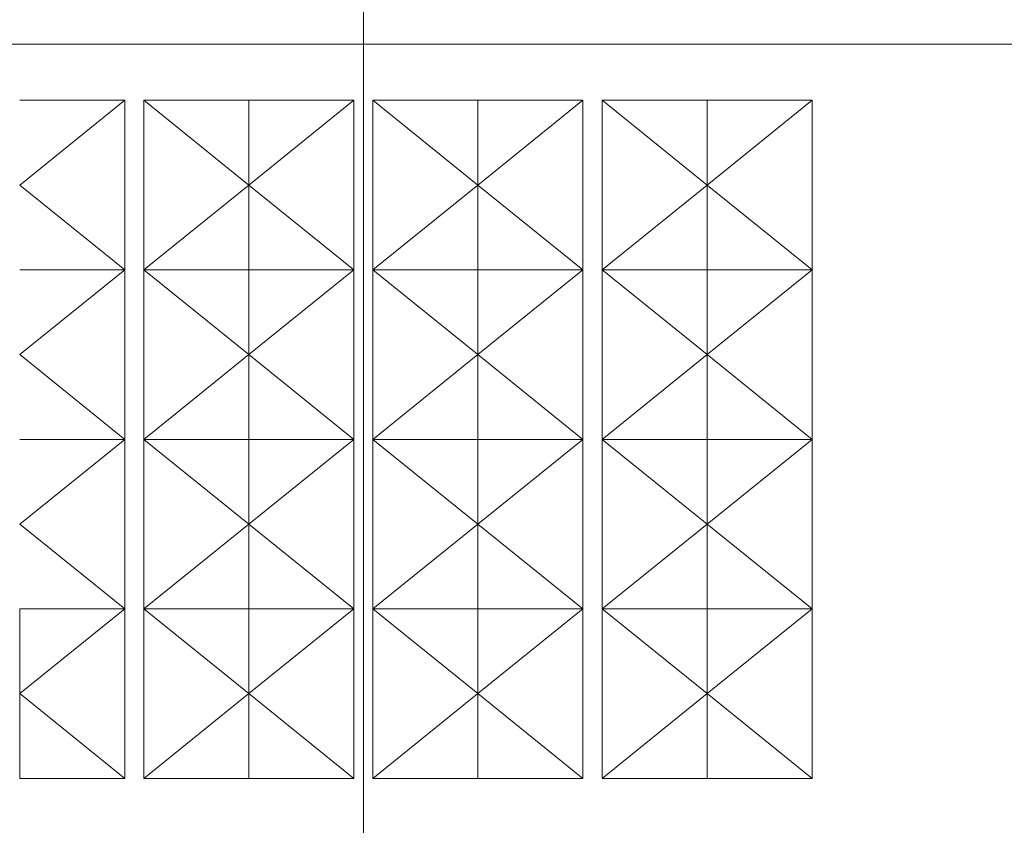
# Model space of a CAD drawing. Extents: x -743 to 300, y 62 to 1112.
# Tile 60 of 179: x -529 to -323, y 387 to 555. Entities that reach past the tile are written whole.
import ezdxf
from ezdxf.lldxf.tags import DXFTag

# ---------------------------------------------------------------- set-up
doc = ezdxf.new("R2010")
doc.units = 0
doc.layers.get('0').update_dxf_attribs({"lineweight": 13})
doc.layers.add('40 -44 Elektr. Anlagen- 2 Eigenstromversorgungsanlagen', color=7, linetype='Continuous', lineweight=5, true_color=0xff6633)
doc.layers.add('Dachflächen Moblierung', color=7, linetype='Continuous', lineweight=9, true_color=0x888888)
doc.layers.add('70 -71 Achsen- 1 Gebäudeachsen', color=7, linetype='STRICHPUNKT2-A06CPV7LL0', lineweight=18)
tags = doc.linetypes.add('grob-A06CPV7GL0', pattern=[14, 3, -8, 3]).pattern_tags.tags
tags[8:9] = [DXFTag(74, 4), DXFTag(75, 0), DXFTag(340, '0'), DXFTag(46, 0.0), DXFTag(50, 0.0), DXFTag(44, 0.0), DXFTag(45, 0.0)]
tags[6:7] = [DXFTag(74, 4), DXFTag(75, 0), DXFTag(340, '0'), DXFTag(46, 0.0), DXFTag(50, 0.0), DXFTag(44, 0.0), DXFTag(45, 0.0)]
tags[4:5] = [DXFTag(74, 4), DXFTag(75, 0), DXFTag(340, '0'), DXFTag(46, 0.0), DXFTag(50, 0.0), DXFTag(44, 0.0), DXFTag(45, 0.0)]
tags = doc.linetypes.add('STRICHPUNKT2-A06CPV7LL0', pattern=[12.7, 6.35, -3.175, 0, -3.175]).pattern_tags.tags
tags[10:11] = [DXFTag(74, 4), DXFTag(75, 0), DXFTag(340, '0'), DXFTag(46, 0.0), DXFTag(50, 0.0), DXFTag(44, 0.0), DXFTag(45, 0.0)]
tags[8:9] = [DXFTag(74, 4), DXFTag(75, 0), DXFTag(340, '0'), DXFTag(46, 0.0), DXFTag(50, 0.0), DXFTag(44, 0.0), DXFTag(45, 0.0)]
tags[6:7] = [DXFTag(74, 4), DXFTag(75, 0), DXFTag(340, '0'), DXFTag(46, 0.0), DXFTag(50, 0.0), DXFTag(44, 0.0), DXFTag(45, 0.0)]
tags[4:5] = [DXFTag(74, 4), DXFTag(75, 0), DXFTag(340, '0'), DXFTag(46, 0.0), DXFTag(50, 0.0), DXFTag(44, 0.0), DXFTag(45, 0.0)]

# ---------------------------------------------------------------- blocks, each defined once
blk = doc.blocks.new('Referenz-A06CPV7ML0')
at = {"layer": '40 -44 Elektr. Anlagen- 2 Eigenstromversorgungsanlagen', "color": 0, "lineweight": 9}
for p, q in [((-506.69, 538.21), (-528.61, 538.21)), ((-506.69, 502.81), (-506.69, 538.21)), ((-502.69, 502.81), (-502.69, 538.21)), ((-502.69, 538.21), (-480.77, 538.21)), ((-480.77, 538.21), (-480.77, 502.81)), ((-458.85, 538.21), (-480.77, 538.21)), ((-458.85, 502.81), (-458.85, 538.21)), ((-454.85, 502.81), (-454.85, 538.21)), ((-454.85, 538.21), (-432.93, 538.21)), ((-432.93, 538.21), (-432.93, 502.81)), ((-411.01, 538.21), (-432.93, 538.21)), ((-411.01, 502.81), (-411.01, 538.21)), ((-407.01, 502.81), (-407.01, 538.21)), ((-407.01, 538.21), (-385.09, 538.21)), ((-385.09, 538.21), (-385.09, 502.81)), ((-363.17, 538.21), (-385.09, 538.21)), ((-363.17, 502.81), (-363.17, 538.21)), ((-506.69, 502.81), (-528.61, 502.81)), ((-506.69, 467.41), (-506.69, 502.81)), ((-480.77, 502.81), (-502.69, 502.81)), ((-502.69, 467.41), (-502.69, 502.81)), ((-480.77, 502.81), (-458.85, 502.81)), ((-480.77, 502.81), (-480.77, 467.41)), ((-458.85, 467.41), (-458.85, 502.81)), ((-432.93, 502.81), (-454.85, 502.81)), ((-454.85, 467.41), (-454.85, 502.81)), ((-432.93, 502.81), (-411.01, 502.81)), ((-432.93, 502.81), (-432.93, 467.41)), ((-411.01, 467.41), (-411.01, 502.81)), ((-407.01, 467.41), (-407.01, 502.81)), ((-407.01, 502.81), (-385.09, 502.81)), ((-385.09, 502.81), (-385.09, 467.41)), ((-385.09, 502.81), (-363.17, 502.81)), ((-363.17, 467.41), (-363.17, 502.81)), ((-528.61, 467.41), (-506.69, 467.41)), ((-506.69, 432.01), (-506.69, 467.41)), ((-502.69, 432.01), (-502.69, 467.41)), ((-502.69, 467.41), (-480.77, 467.41)), ((-480.77, 467.41), (-458.85, 467.41)), ((-480.77, 467.41), (-480.77, 432.01)), ((-458.85, 432.01), (-458.85, 467.41)), ((-454.85, 432.01), (-454.85, 467.41)), ((-454.85, 467.41), (-432.93, 467.41)), ((-432.93, 467.41), (-432.93, 432.01)), ((-411.01, 467.41), (-432.93, 467.41)), ((-411.01, 432.01), (-411.01, 467.41)), ((-385.09, 467.41), (-407.01, 467.41)), ((-407.01, 432.01), (-407.01, 467.41)), ((-385.09, 467.41), (-385.09, 432.01)), ((-363.17, 467.41), (-385.09, 467.41)), ((-363.17, 432.01), (-363.17, 467.41)), ((-528.61, 432.01), (-528.61, 396.61)), ((-506.69, 432.01), (-528.61, 432.01)), ((-506.69, 396.61), (-506.69, 432.01)), ((-480.77, 432.01), (-502.69, 432.01)), ((-502.69, 396.61), (-502.69, 432.01)), ((-480.77, 432.01), (-480.77, 396.61)), ((-458.85, 432.01), (-480.77, 432.01)), ((-458.85, 396.61), (-458.85, 432.01)), ((-432.93, 432.01), (-454.85, 432.01)), ((-454.85, 396.61), (-454.85, 432.01)), ((-432.93, 432.01), (-432.93, 396.61)), ((-411.01, 432.01), (-432.93, 432.01)), ((-411.01, 396.61), (-411.01, 432.01)), ((-407.01, 396.61), (-407.01, 432.01)), ((-407.01, 432.01), (-385.09, 432.01)), ((-385.09, 432.01), (-363.17, 432.01)), ((-385.09, 432.01), (-385.09, 396.61)), ((-363.17, 396.61), (-363.17, 432.01)), ((-528.61, 396.61), (-506.69, 396.61)), ((-480.77, 396.61), (-502.69, 396.61)), ((-480.77, 396.61), (-458.85, 396.61)), ((-432.93, 396.61), (-454.85, 396.61)), ((-432.93, 396.61), (-411.01, 396.61)), ((-385.09, 396.61), (-407.01, 396.61)), ((-385.09, 396.61), (-363.17, 396.61))]:
    blk.add_line(p, q, dxfattribs=at)
at = {"layer": '70 -71 Achsen- 1 Gebäudeachsen', "color": 0, "linetype": 'STRICHPUNKT2-A06CPV7LL0', "ltscale": 0.18}
for p, q in [((-456.85, 1084.85), (-456.85, 85.41)), ((-682.49, 549.91), (76.46, 549.91))]:
    blk.add_line(p, q, dxfattribs=at)
at = {"layer": 'Dachflächen Moblierung', "color": 0, "linetype": 'grob-A06CPV7GL0', "lineweight": 5, "ltscale": 0.13}
for p, q in [((-506.69, 538.21), (-528.61, 520.51)), ((-502.69, 538.21), (-480.77, 520.51)), ((-458.85, 538.21), (-480.77, 520.51)), ((-454.85, 538.21), (-432.93, 520.51)), ((-411.01, 538.21), (-432.93, 520.51)), ((-407.01, 538.21), (-385.09, 520.51)), ((-363.17, 538.21), (-385.09, 520.51)), ((-528.61, 520.51), (-506.69, 502.81)), ((-480.77, 520.51), (-502.69, 502.81)), ((-480.77, 520.51), (-458.85, 502.81)), ((-432.93, 520.51), (-454.85, 502.81)), ((-432.93, 520.51), (-411.01, 502.81)), ((-385.09, 520.51), (-407.01, 502.81)), ((-385.09, 520.51), (-363.17, 502.81)), ((-506.69, 502.81), (-528.61, 485.11)), ((-502.69, 502.81), (-480.77, 485.11)), ((-458.85, 502.81), (-480.77, 485.11)), ((-454.85, 502.81), (-432.93, 485.11)), ((-411.01, 502.81), (-432.93, 485.11)), ((-407.01, 502.81), (-385.09, 485.11)), ((-363.17, 502.81), (-385.09, 485.11)), ((-528.61, 485.11), (-506.69, 467.41)), ((-480.77, 485.11), (-502.69, 467.41)), ((-480.77, 485.11), (-458.85, 467.41)), ((-432.93, 485.11), (-454.85, 467.41)), ((-432.93, 485.11), (-411.01, 467.41)), ((-385.09, 485.11), (-407.01, 467.41)), ((-385.09, 485.11), (-363.17, 467.41)), ((-506.69, 467.41), (-528.61, 449.71)), ((-502.69, 467.41), (-480.77, 449.71)), ((-458.85, 467.41), (-480.77, 449.71)), ((-454.85, 467.41), (-432.93, 449.71)), ((-411.01, 467.41), (-432.93, 449.71)), ((-407.01, 467.41), (-385.09, 449.71)), ((-363.17, 467.41), (-385.09, 449.71)), ((-528.61, 449.71), (-506.69, 432.01)), ((-480.77, 449.71), (-502.69, 432.01)), ((-480.77, 449.71), (-458.85, 432.01)), ((-432.93, 449.71), (-454.85, 432.01)), ((-432.93, 449.71), (-411.01, 432.01)), ((-385.09, 449.71), (-407.01, 432.01)), ((-385.09, 449.71), (-363.17, 432.01)), ((-506.69, 432.01), (-528.61, 414.31)), ((-502.69, 432.01), (-480.77, 414.31)), ((-458.85, 432.01), (-480.77, 414.31)), ((-454.85, 432.01), (-432.93, 414.31)), ((-411.01, 432.01), (-432.93, 414.31)), ((-407.01, 432.01), (-385.09, 414.31)), ((-363.17, 432.01), (-385.09, 414.31)), ((-528.61, 414.31), (-506.69, 396.61)), ((-480.77, 414.31), (-502.69, 396.61)), ((-480.77, 414.31), (-458.85, 396.61)), ((-432.93, 414.31), (-454.85, 396.61)), ((-432.93, 414.31), (-411.01, 396.61)), ((-385.09, 414.31), (-407.01, 396.61)), ((-385.09, 414.31), (-363.17, 396.61))]:
    blk.add_line(p, q, dxfattribs=at)

msp = doc.modelspace()

# ---------------------------------------------------------------- block references
at = {"color": 8, "lineweight": 13, "ltscale": 0.13, "true_color": 0x808080}
msp.add_blockref('Referenz-A06CPV7ML0', (0, 0), dxfattribs=at)

doc.saveas('drawing.dxf')
